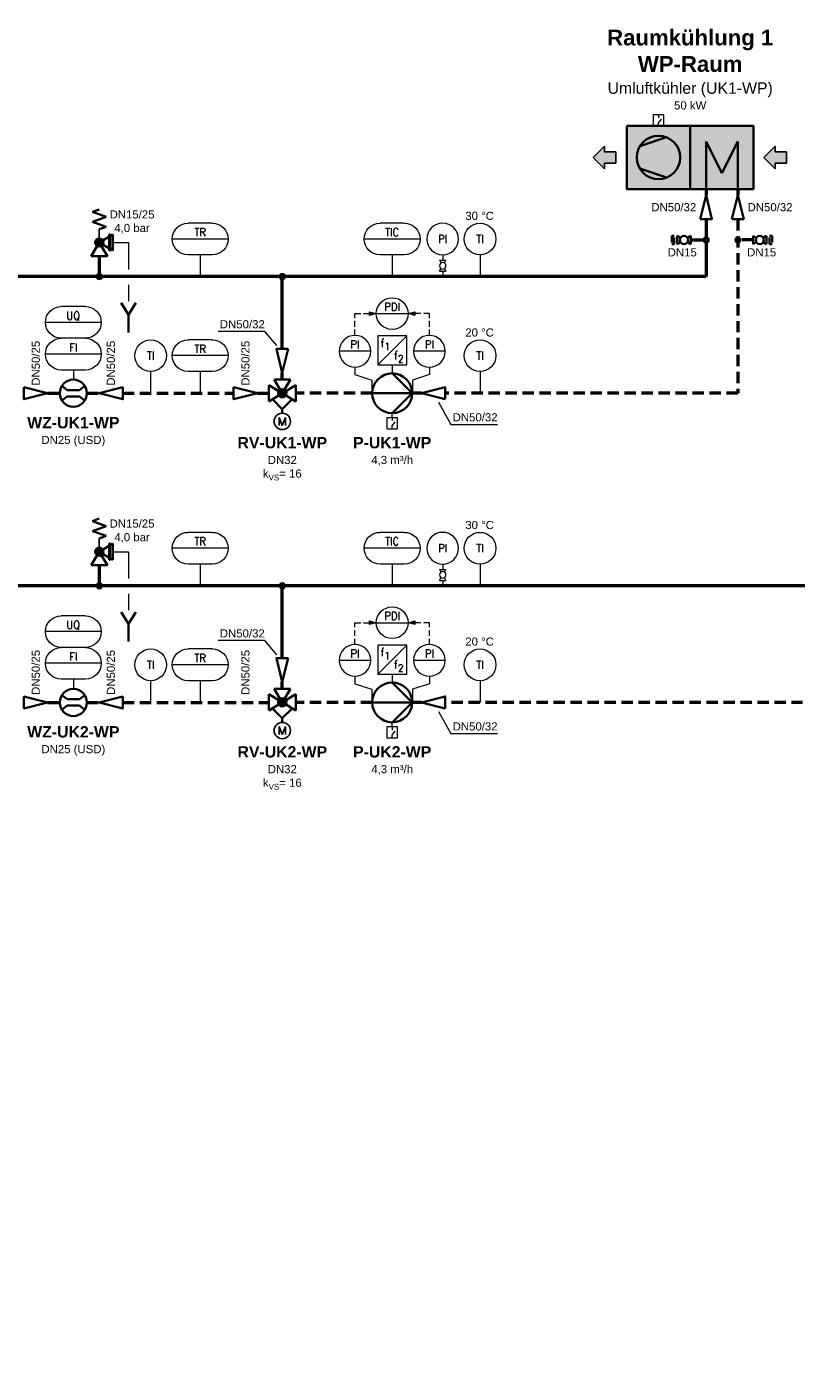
# Model space of a CAD drawing. Header units: millimetres. Extents: x -226 to 2201, y 0 to 1085.
# Tile 10 of 28: x 461 to 631, y 297 to 594. Entities that reach past the tile are written whole.
import ezdxf
from ezdxf import colors
from ezdxf.entities.mleader import LeaderData, LeaderLine
from ezdxf.enums import TextEntityAlignment as Align
from ezdxf.math import Vec2, Vec3

# ---------------------------------------------------------------- set-up
doc = ezdxf.new("R2010")
doc.units = ezdxf.units.MM
doc.header["$PDMODE"] = 1
doc.linetypes.add('GESTRICHELT2', pattern=[0.375, 0.25, -0.125])
doc.linetypes.add('VERDECKT2', pattern=[4.7625, 3.175, -1.5875])
doc.layers.get('0').update_dxf_attribs({"lineweight": 18})
for name, color, linetype, lineweight in [('TGAx_G_KOM_GA-Steuerleitungen', 7, 'VERDECKT2', 18), ('TGAx_G_KOM_GA-Symbole', 7, 'Continuous', 18), ('TGAx_H_KOM_Armaturen', 7, 'Continuous', 35), ('TGAx_H_KOM_Bauteile', 7, 'Continuous', 35), ('TGAx_H_KOM_Bauteile-Schraff', 9, 'Continuous', 18), ('TGAx_H_LTG_Quellenkreis-Umweltwärme_RL', 66, 'GESTRICHELT2', 50), ('TGAx_H_LTG_Quellenkreis-Umweltwärme_VL', 32, 'Continuous', 50), ('TGAx_H_TXT_Beschriftung', 7, 'Continuous', 18), ('TGAx_H_TXT_Dimensionierung', 7, 'Continuous', 18), ('TGAx_L_LTG_UM', 30, 'Continuous', 35), ('TGAx_L_LTG_Zuluft', 162, 'Continuous', 25)]:
    doc.layers.add(name, color=color, linetype=linetype, lineweight=lineweight)
doc.styles.add('Arial', font='arial.ttf')
doc.styles.add('MEP-Reloaded-M', font='arial.ttf')
doc.styles.add('MSR-Arial', font='romans.shx')

# ---------------------------------------------------------------- blocks, each defined once
blk = doc.blocks.new('8.08-Wärmetauscher o. Kreuzung')
at = {"linetype": 'Continuous'}
for p, q in [((-15, 10), (5, 10)), ((-15, -10), (-15, 10)), ((5, 10), (5, -10)), ((-10, 5), (0, 0)), ((5, 5), (-10, 5)), ((0, 0), (-10, -5)), ((5, -5), (-10, -5)), ((5, -10), (-15, -10))]:
    blk.add_line(p, q, dxfattribs=at)
blk = doc.blocks.new('Vent')
at = {"linetype": 'Continuous'}
for p, q in [((-4.45, -1.8), (-2.46, 4.12)), ((4.45, -1.8), (2.46, 4.12))]:
    blk.add_line(p, q, dxfattribs=at)
blk.add_circle((0, 0), 4.8, dxfattribs=at)
blk = doc.blocks.new('13.21-Kreiselpumpe')
at = {"linetype": 'Continuous'}
for p, q in [((-4.4, -4.4), (0, 0)), ((0, 0), (4.4, -4.4)), ((0, 0), (0, -8.8))]:
    blk.add_line(p, q, dxfattribs=at)
blk.add_circle((0, -4.4), 4.4, dxfattribs=at)
blk = doc.blocks.new('7.01.17-Dreiwegeventil')
at = {"linetype": 'Continuous'}
for p, q in [((-3, 1.8), (3, -1.8)), ((3, 1.8), (-3, -1.8)), ((-3, 1.8), (-3, -1.8)), ((0, 0), (-1.8, -3)), ((1.8, -3), (0, 0)), ((3, 1.8), (3, -1.8)), ((1.8, -3), (-1.8, -3))]:
    blk.add_line(p, q, dxfattribs=at)
for radius in [0.9, 0.8, 0.7, 0.6, 0.5, 0.4, 0.3, 0.2, 0.1]:
    blk.add_circle((0, 0), radius, dxfattribs=at)
blk.add_point((0, 0), dxfattribs=at)
blk = doc.blocks.new('7.05.02-Stellantr. Elektromotor')
at = {"lineweight": 25}
for p, q in [((-0.72, 0.9), (-0.72, -0.9)), ((-0.72, 0.9), (0, -0.9)), ((0, -0.9), (0.72, 0.9)), ((0.72, -0.9), (0.72, 0.9))]:
    blk.add_line(p, q, dxfattribs=at)
blk.add_circle((0, 0), 1.8, dxfattribs=at)
blk = doc.blocks.new('6.01-Reduzierung')
at = {"flags": 128}
blk.add_lwpolyline([(0, 1.3125), (0, -1.3125), (5.25, 0)], close=True, dxfattribs=at)
blk = doc.blocks.new('7.02.01-stetiges Stellverhalten')
at = {"linetype": 'Continuous'}
for q in [(-2.19, 1.31), (2.19, 1.31)]:
    blk.add_line((0, 3.48), q, dxfattribs=at)
blk = doc.blocks.new('7.03-Sicherheitsventil')
for p, q in [((-1.5, 9.75), (0, 10.29)), ((-1.5, 9.75), (1.5, 8.66)), ((-1.5, 7.56), (1.5, 8.66)), ((-1.5, 7.56), (1.5, 6.47)), ((0, 5.93), (1.5, 6.47))]:
    blk.add_line(p, q)
at = {"linetype": 'Continuous'}
for p, q in [((-1.8, 0), (0, 3)), ((3, 4.8), (0, 3)), ((0, 3), (1.8, 0)), ((0, 3), (3, 1.2)), ((2.2, 4.8), (2.2, 1.2)), ((2.3, 4.8), (2.3, 1.2)), ((2.4, 4.8), (2.4, 1.2)), ((3, 4.8), (3, 1.2)), ((-1.8, 0), (1.8, 0))]:
    blk.add_line(p, q, dxfattribs=at)
at = {"lineweight": 25}
blk.add_line((0, 5.93), (0, 3), dxfattribs=at)
at = {"color": 7}
for p, q in [((2.2, 4.8), (2.4, 4.8)), ((2.2, 1.2), (2.4, 1.2))]:
    blk.add_line(p, q, dxfattribs=at)
at = {"linetype": 'Continuous'}
for radius in [0.9, 0.8, 0.7, 0.6, 0.5, 0.4, 0.3, 0.2, 0.1]:
    blk.add_circle((0, 3), radius, dxfattribs=at)
blk.add_point((0, 3), dxfattribs=at)
blk = doc.blocks.new('9.01-Trichter')
at = {"linetype": 'Continuous'}
for p, q in [((-1.63, 0), (0, -2.62)), ((0, -2.62), (1.63, 0)), ((0, -6.53), (0, -2.62))]:
    blk.add_line(p, q, dxfattribs=at)
blk = doc.blocks.new('02.MSR_Fühler m. Fernwirkung_langrund')
for p, q in [((-2.67, 3.5), (2.67, 3.5)), ((-6.17, 0), (6.17, 0)), ((-2.67, -3.5), (2.67, -3.5))]:
    blk.add_line(p, q)
for centre, start, end in [((-2.67, 0), 90, 270), ((2.67, 0), 270, 90)]:
    blk.add_arc(centre, 3.5, start, end)
at = {"style": 'MSR-Arial', "width": 0.9}
for tag, p in [('MESSART', (0.02, 1.5)), ('WERT', (0.02, -1.55))]:
    blk.add_attdef(tag, text='', height=1.8, dxfattribs=at).set_placement(p, align=Align.MIDDLE_CENTER)
blk = doc.blocks.new('GA_FÜHLER')
blk.add_circle((-3.25, 0), 3.5)
at = {"style": 'MSR-Arial', "width": 0.9}
blk.add_attdef('MESSART', text='', height=1.8, dxfattribs=at).set_placement((-3.25, 0), align=Align.MIDDLE_CENTER)
blk = doc.blocks.new('7.01.04-Absperrhahn allg.')
at = {"linetype": 'Continuous'}
for p, q in [((0, 1.8), (0, -1.8)), ((0, 1.8), (1.46, 0.93)), ((6, 1.8), (4.54, 0.93)), ((6, 1.8), (6, -1.8)), ((1.46, -0.93), (0, -1.8)), ((4.54, -0.93), (6, -1.8))]:
    blk.add_line(p, q, dxfattribs=at)
blk.add_circle((3, 0), 1.8, dxfattribs=at)
blk = doc.blocks.new('Manometeranschluss-m-Hahn')
for p, q in [((0, 4.8), (0, 3.6)), ((0, 1.2), (0, 0))]:
    blk.add_line(p, q)
at = {"xscale": 0.4000000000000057, "yscale": 0.4000000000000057, "zscale": 0.4000000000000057, "rotation": 270}
blk.add_blockref('7.01.04-Absperrhahn allg.', (0, 3.6), dxfattribs=at)
blk = doc.blocks.new('4.16-Leitungs-Verbindungspunkt')
at = {"linetype": 'Continuous', "lineweight": 18}
blk.add_hatch(color=256, dxfattribs=at).paths.add_polyline_path([(0.65, 0, 1), (-0.65, 0, 1)])
blk.add_circle((0, 0), 0.65, dxfattribs=at)
blk = doc.blocks.new('17.01.01-Durchflussmessung allg.')
for p, q in [((-1.38, 0.69), (-2.53, 1.62)), ((1.38, 0.69), (-1.38, 0.69)), ((2.53, 1.62), (1.38, 0.69)), ((-1.38, -0.69), (-2.53, -1.62)), ((1.38, -0.69), (-1.38, -0.69)), ((2.53, -1.62), (1.38, -0.69))]:
    blk.add_line(p, q)
blk.add_circle((0, 0), 3)
blk = doc.blocks.new('4.10-Pfeil breit')
at = {"linetype": 'Continuous', "lineweight": 25}
blk.add_hatch(color=256, dxfattribs=at).paths.add_polyline_path([(-2.5, 2.5), (-2.5, 1.25), (-5, 1.25), (-5, -1.25), (-2.5, -1.25), (-2.5, -2.5), (0, 0)])
for p, q in [((-5, 1.25), (-2.5, 1.25)), ((-5, -1.25), (-5, 1.25)), ((-2.5, 2.5), (0, 0)), ((-2.5, 1.25), (-2.5, 2.5)), ((0, 0), (-2.5, -2.5)), ((-5, -1.25), (-2.5, -1.25)), ((-2.5, -1.25), (-2.5, -2.5))]:
    blk.add_line(p, q, dxfattribs=at)
blk = doc.blocks.new('02.MSR_Schalter')
for p, q in [((0, 2.4), (0, 1.78)), ((0, 0.62), (0.68, 1.48)), ((0, 0), (0, 0.62))]:
    blk.add_line(p, q)
blk.add_lwpolyline([(-1.2, 0), (1.2, 0), (1.2, 2.4), (-1.2, 2.4)], close=True)
blk = doc.blocks.new('02.MSR_Frequenzumrichter')
at = {"lineweight": 18}
blk.add_line((-3.2, -3.2), (3.2, 3.2), dxfattribs=at)
blk.add_lwpolyline([(-3.2, -3.2), (3.2, -3.2), (3.2, 3.2), (-3.2, 3.2)], close=True)
at = {"lineweight": 18, "char_height": 1.8, "attachment_point": 5, "style": 'MSR-Arial'}
for insert in [(-2.16, 1.63), (0.83, -1.08)]:
    blk.add_mtext('f', dxfattribs=dict(at, insert=insert))
at = {"lineweight": 18, "style": 'MSR-Arial', "width": 0.9}
for p in [(-1.12, 0.86), (1.87, -1.85)]:
    blk.add_attdef('Stufe', text='', height=1.6, dxfattribs=at).set_placement(p, align=Align.MIDDLE_CENTER)
blk = doc.blocks.new('02.MSR_Fühler m. Fernwirkung_rund')
blk.add_line((-3.5, 0), (3.5, 0))
blk.add_circle((0, 0), 3.5)
at = {"style": 'MSR-Arial', "width": 0.9}
for tag, p in [('MESSART', (0, 1.5)), ('WERT', (0, -1.55))]:
    blk.add_attdef(tag, text='', height=1.8, dxfattribs=at).set_placement(p, align=Align.MIDDLE_CENTER)
blk = doc.blocks.new('02.MSR_Wirkpfeil')
blk.add_hatch(color=256).paths.add_polyline_path([(0.41, 1.51), (0, 0), (-0.41, 1.51)])
blk.add_lwpolyline([(0.41, 1.51), (0, 0), (-0.41, 1.51)], close=True)
blk = doc.blocks.new('5.07-Kupplung allg.')
at = {"linetype": 'Continuous'}
for p, q in [((0, 1.8), (0, -1.1)), ((1.1, 1.1), (1.1, 0)), ((1.1, 0), (1.1, -1.8))]:
    blk.add_line(p, q, dxfattribs=at)
for p, q in [((0, 1.8), (1.1, 1.8)), ((0, -1.8), (1.1, -1.8))]:
    blk.add_line(p, q)
blk = doc.blocks.new('Leitungs-Verbindungspkt')
at = {"linetype": 'Continuous', "lineweight": 18}
blk.add_hatch(color=256, dxfattribs=at).paths.add_polyline_path([(0.65, 0, 1), (-0.65, 0, 1)])
blk.add_circle((0, 0), 0.65, dxfattribs=at)

msp = doc.modelspace()

# ---------------------------------------------------------------- hatches: boundary and pattern name
at = {"layer": 'TGAx_H_KOM_Bauteile-Schraff'}
h = msp.add_hatch(color=256, dxfattribs=at)
h.set_gradient(color1=(192, 192, 192), rotation=90, one_color=1, tint=1, name='CYLINDER')
h.paths.add_polyline_path([(593.86, 572.6), (621.86, 572.6), (621.86, 558.6), (593.86, 558.6)])

# ---------------------------------------------------------------- linework, layer by layer
at = {"layer": 'TGAx_G_KOM_GA-Steuerleitungen', "ltscale": 0.4}
for p, q in [((533.85, 531.13), (538.57, 531.13)), ((533.85, 526.32), (533.85, 531.13)), ((550.3, 531.13), (545.57, 531.13)), ((550.3, 526.32), (550.3, 531.13)), ((533.85, 462.87), (538.57, 462.87)), ((533.85, 458.06), (533.85, 462.87)), ((550.3, 462.87), (545.57, 462.87)), ((550.3, 458.06), (550.3, 462.87))]:
    msp.add_line(p, q, dxfattribs=at)
at = {"layer": 'TGAx_G_KOM_GA-Symbole'}
for p, q in [((499.7, 544.09), (499.7, 539.29)), ((542.07, 544.09), (542.07, 539.29)), ((561.48, 544.09), (561.48, 539.29)), ((471.68, 518.67), (471.68, 516.54)), ((488.75, 518.34), (488.75, 513.54)), ((499.7, 518.34), (499.7, 513.54)), ((542.07, 519.79), (542.07, 517.94)), ((561.48, 518.34), (561.48, 513.54)), ((542.07, 508.12), (542.07, 509.14)), ((499.7, 475.83), (499.7, 471.03)), ((542.07, 475.83), (542.07, 471.03)), ((561.48, 475.83), (561.48, 471.03)), ((471.68, 450.41), (471.68, 448.28)), ((488.75, 450.08), (488.75, 445.28)), ((499.7, 450.08), (499.7, 445.28)), ((542.07, 451.53), (542.07, 449.68)), ((561.48, 450.08), (561.48, 445.28)), ((542.07, 439.86), (542.07, 440.88))]:
    msp.add_line(p, q, dxfattribs=at)
for points in [[(533.85, 519.32), (533.85, 517.67), (537.57, 516.46), (537.57, 513.54)], [(550.3, 519.32), (550.3, 517.67), (546.57, 516.46), (546.57, 513.54)], [(533.85, 451.06), (533.85, 449.41), (537.57, 448.2), (537.57, 445.28)], [(550.3, 451.06), (550.3, 449.41), (546.57, 448.2), (546.57, 445.28)]]:
    msp.add_lwpolyline(points, dxfattribs=at)
at = {"layer": 'TGAx_H_KOM_Armaturen', "lineweight": 18}
for p, q in [((480.41, 546.82), (483.87, 546.82)), ((483.87, 546.82), (483.87, 540.89)), ((483.87, 537.51), (483.87, 533.88)), ((480.41, 478.56), (483.87, 478.56)), ((483.87, 478.56), (483.87, 472.63)), ((483.87, 469.25), (483.87, 465.63))]:
    msp.add_line(p, q, dxfattribs=at)
at = {"layer": 'TGAx_H_KOM_Armaturen'}
for p, q in [((517.81, 510.06), (517.81, 509.12)), ((517.81, 441.8), (517.81, 440.87))]:
    msp.add_line(p, q, dxfattribs=at)
at = {"layer": 'TGAx_H_KOM_Bauteile'}
msp.add_lwpolyline([(593.86, 572.6), (607.86, 572.6), (607.86, 558.6), (593.86, 558.6)], close=True, dxfattribs=at)
at = {"layer": 'TGAx_H_LTG_Quellenkreis-Umweltwärme_RL', "ltscale": 10}
for p, q in [((618.36, 558.6), (618.36, 557.24)), ((618.36, 551.99), (618.36, 513.54)), ((621.73, 547.38), (618.36, 547.38)), ((466.01, 513.54), (468.68, 513.54)), ((474.68, 513.54), (477.36, 513.54)), ((482.61, 513.54), (507.05, 513.54)), ((512.3, 513.54), (514.81, 513.54)), ((537.67, 513.54), (520.81, 513.54)), ((548.53, 513.54), (546.47, 513.54)), ((618.36, 513.54), (553.78, 513.54)), ((466.01, 445.28), (468.68, 445.28)), ((474.68, 445.28), (477.36, 445.28)), ((482.61, 445.28), (514.81, 445.28)), ((537.67, 445.28), (520.81, 445.28)), ((548.53, 445.28), (546.47, 445.28)), ((688.94, 445.28), (553.78, 445.28))]:
    msp.add_line(p, q, dxfattribs=at)
at = {"layer": 'TGAx_H_LTG_Quellenkreis-Umweltwärme_VL', "ltscale": 0.1}
for p, q in [((611.36, 558.6), (611.36, 557.24)), ((611.36, 551.99), (611.36, 539.29)), ((608, 547.38), (611.36, 547.38)), ((477.41, 543.82), (477.41, 539.29)), ((611.36, 539.29), (436.2, 539.29)), ((517.81, 523.31), (517.81, 539.29)), ((517.81, 516.54), (517.81, 518.06)), ((477.41, 475.56), (477.41, 471.03)), ((681.94, 471.03), (436.2, 471.03)), ((517.81, 455.06), (517.81, 471.03)), ((517.81, 448.28), (517.81, 449.81))]:
    msp.add_line(p, q, dxfattribs=at)
at = {"layer": 'TGAx_H_TXT_Dimensionierung'}
for points in [[(516.64, 524.06), (513.93, 527.2), (503.62, 527.2)], [(552.3, 511.55), (555.01, 506.66), (565.32, 506.66)], [(516.64, 455.8), (513.93, 458.94), (503.62, 458.94)], [(552.3, 443.3), (555.01, 438.4), (565.32, 438.4)]]:
    msp.add_lwpolyline(points, dxfattribs=at)

# ---------------------------------------------------------------- block references
at = {"layer": 'TGAx_G_KOM_GA-Steuerleitungen', "ltscale": 0.5}
for p, rotation in [((538.57, 531.13), 89.99999999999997), ((545.57, 531.13), 270), ((538.57, 462.87), 89.99999999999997), ((545.57, 462.87), 270)]:
    msp.add_blockref('02.MSR_Wirkpfeil', p, dxfattribs=dict(at, rotation=rotation))
at = {"layer": 'TGAx_G_KOM_GA-Symbole'}
for p in [(600.86, 572.6), (542.07, 505.72), (542.07, 437.46)]:
    msp.add_blockref('02.MSR_Schalter', p, dxfattribs=at)
ref = msp.add_blockref('02.MSR_Fühler m. Fernwirkung_langrund', (499.7, 547.59), dxfattribs=dict(at, xscale=-1))
ref.add_attrib('MESSART', 'TR', dxfattribs={"layer": '0', "height": 1.8, "style": 'MSR-Arial', "width": 0.9}).set_placement((499.68, 549.09), align=Align.MIDDLE_CENTER)
ref = msp.add_blockref('02.MSR_Fühler m. Fernwirkung_langrund', (542.07, 547.59), dxfattribs=dict(at, xscale=-1))
ref.add_attrib('MESSART', 'TIC', dxfattribs={"layer": '0', "height": 1.8, "style": 'MSR-Arial', "width": 0.9}).set_placement((542.05, 549.09), align=Align.MIDDLE_CENTER)
ref = msp.add_blockref('GA_FÜHLER', (556.47, 547.59), dxfattribs=dict(at, xscale=-1, rotation=180))
ref.add_attrib('MESSART', 'PI', dxfattribs={"layer": '0', "height": 1.8, "style": 'MSR-Arial', "width": 0.9}).set_placement((553.22, 547.59), align=Align.MIDDLE_CENTER)
ref = msp.add_blockref('GA_FÜHLER', (558.23, 547.59), dxfattribs=dict(at, rotation=180))
ref.add_attrib('MESSART', 'TI', dxfattribs={"layer": '0', "height": 1.8, "style": 'MSR-Arial', "width": 0.9}).set_placement((561.48, 547.59), align=Align.MIDDLE_CENTER)
at = {"layer": 'TGAx_G_KOM_GA-Symbole', "xscale": -1}
for p in [(553.22, 539.29), (553.22, 471.03)]:
    msp.add_blockref('Manometeranschluss-m-Hahn', p, dxfattribs=at)
at = {"layer": 'TGAx_G_KOM_GA-Symbole'}
ref = msp.add_blockref('02.MSR_Fühler m. Fernwirkung_langrund', (471.68, 529.17), dxfattribs=dict(at, xscale=-1))
ref.add_attrib('MESSART', 'UQ', dxfattribs={"layer": '0', "height": 1.8, "style": 'MSR-Arial', "width": 0.9}).set_placement((471.66, 530.66), align=Align.MIDDLE_CENTER)
at = {"layer": 'TGAx_G_KOM_GA-Symbole', "ltscale": 5}
for p in [(542.07, 531.13), (542.07, 462.87)]:
    msp.add_blockref('02.MSR_Fühler m. Fernwirkung_rund', p, dxfattribs=at).add_auto_attribs({'MESSART': 'PDI'})
at = {"layer": 'TGAx_G_KOM_GA-Symbole'}
ref = msp.add_blockref('02.MSR_Fühler m. Fernwirkung_rund', (533.85, 522.82), dxfattribs=dict(at, xscale=-1))
ref.add_attrib('MESSART', 'PI', dxfattribs={"layer": '0', "height": 1.8, "style": 'MSR-Arial', "width": 0.9}).set_placement((533.85, 524.32), align=Align.MIDDLE_CENTER)
ref = msp.add_blockref('02.MSR_Frequenzumrichter', (542.07, 522.99), dxfattribs=at)
ref.add_attrib('Stufe', '1', dxfattribs={"layer": '0', "lineweight": 18, "height": 1.6, "style": 'MSR-Arial', "width": 0.9}).set_placement((540.96, 523.85), align=Align.MIDDLE_CENTER)
ref.add_attrib('Stufe', '2', dxfattribs={"layer": '0', "lineweight": 18, "height": 1.6, "style": 'MSR-Arial', "width": 0.9}).set_placement((543.95, 521.14), align=Align.MIDDLE_CENTER)
ref = msp.add_blockref('02.MSR_Fühler m. Fernwirkung_rund', (550.3, 522.82), dxfattribs=dict(at, xscale=-1))
ref.add_attrib('MESSART', 'PI', dxfattribs={"layer": '0', "height": 1.8, "style": 'MSR-Arial', "width": 0.9}).set_placement((550.3, 524.32), align=Align.MIDDLE_CENTER)
ref = msp.add_blockref('02.MSR_Fühler m. Fernwirkung_langrund', (471.68, 522.17), dxfattribs=dict(at, xscale=-1))
ref.add_attrib('MESSART', 'FI', dxfattribs={"layer": '0', "height": 1.8, "style": 'MSR-Arial', "width": 0.9}).set_placement((471.66, 523.66), align=Align.MIDDLE_CENTER)
ref = msp.add_blockref('GA_FÜHLER', (485.5, 521.84), dxfattribs=dict(at, rotation=180))
ref.add_attrib('MESSART', 'TI', dxfattribs={"layer": '0', "height": 1.8, "style": 'MSR-Arial', "width": 0.9}).set_placement((488.75, 521.84), align=Align.MIDDLE_CENTER)
ref = msp.add_blockref('02.MSR_Fühler m. Fernwirkung_langrund', (499.7, 521.84), dxfattribs=dict(at, xscale=-1))
ref.add_attrib('MESSART', 'TR', dxfattribs={"layer": '0', "height": 1.8, "style": 'MSR-Arial', "width": 0.9}).set_placement((499.68, 523.34), align=Align.MIDDLE_CENTER)
ref = msp.add_blockref('GA_FÜHLER', (558.23, 521.84), dxfattribs=dict(at, rotation=180))
ref.add_attrib('MESSART', 'TI', dxfattribs={"layer": '0', "height": 1.8, "style": 'MSR-Arial', "width": 0.9}).set_placement((561.48, 521.84), align=Align.MIDDLE_CENTER)
ref = msp.add_blockref('02.MSR_Fühler m. Fernwirkung_langrund', (499.7, 479.33), dxfattribs=dict(at, xscale=-1))
ref.add_attrib('MESSART', 'TR', dxfattribs={"layer": '0', "height": 1.8, "style": 'MSR-Arial', "width": 0.9}).set_placement((499.68, 480.83), align=Align.MIDDLE_CENTER)
ref = msp.add_blockref('02.MSR_Fühler m. Fernwirkung_langrund', (542.07, 479.33), dxfattribs=dict(at, xscale=-1))
ref.add_attrib('MESSART', 'TIC', dxfattribs={"layer": '0', "height": 1.8, "style": 'MSR-Arial', "width": 0.9}).set_placement((542.05, 480.83), align=Align.MIDDLE_CENTER)
ref = msp.add_blockref('GA_FÜHLER', (556.47, 479.33), dxfattribs=dict(at, xscale=-1, rotation=180))
ref.add_attrib('MESSART', 'PI', dxfattribs={"layer": '0', "height": 1.8, "style": 'MSR-Arial', "width": 0.9}).set_placement((553.22, 479.33), align=Align.MIDDLE_CENTER)
ref = msp.add_blockref('GA_FÜHLER', (558.23, 479.33), dxfattribs=dict(at, rotation=180))
ref.add_attrib('MESSART', 'TI', dxfattribs={"layer": '0', "height": 1.8, "style": 'MSR-Arial', "width": 0.9}).set_placement((561.48, 479.33), align=Align.MIDDLE_CENTER)
ref = msp.add_blockref('02.MSR_Fühler m. Fernwirkung_langrund', (471.68, 460.91), dxfattribs=dict(at, xscale=-1))
ref.add_attrib('MESSART', 'UQ', dxfattribs={"layer": '0', "height": 1.8, "style": 'MSR-Arial', "width": 0.9}).set_placement((471.66, 462.41), align=Align.MIDDLE_CENTER)
ref = msp.add_blockref('02.MSR_Fühler m. Fernwirkung_rund', (533.85, 454.56), dxfattribs=dict(at, xscale=-1))
ref.add_attrib('MESSART', 'PI', dxfattribs={"layer": '0', "height": 1.8, "style": 'MSR-Arial', "width": 0.9}).set_placement((533.85, 456.06), align=Align.MIDDLE_CENTER)
ref = msp.add_blockref('02.MSR_Frequenzumrichter', (542.07, 454.73), dxfattribs=at)
ref.add_attrib('Stufe', '1', dxfattribs={"layer": '0', "lineweight": 18, "height": 1.6, "style": 'MSR-Arial', "width": 0.9}).set_placement((540.96, 455.59), align=Align.MIDDLE_CENTER)
ref.add_attrib('Stufe', '2', dxfattribs={"layer": '0', "lineweight": 18, "height": 1.6, "style": 'MSR-Arial', "width": 0.9}).set_placement((543.95, 452.88), align=Align.MIDDLE_CENTER)
ref = msp.add_blockref('02.MSR_Fühler m. Fernwirkung_rund', (550.3, 454.56), dxfattribs=dict(at, xscale=-1))
ref.add_attrib('MESSART', 'PI', dxfattribs={"layer": '0', "height": 1.8, "style": 'MSR-Arial', "width": 0.9}).set_placement((550.3, 456.06), align=Align.MIDDLE_CENTER)
ref = msp.add_blockref('02.MSR_Fühler m. Fernwirkung_langrund', (471.68, 453.91), dxfattribs=dict(at, xscale=-1))
ref.add_attrib('MESSART', 'FI', dxfattribs={"layer": '0', "height": 1.8, "style": 'MSR-Arial', "width": 0.9}).set_placement((471.66, 455.41), align=Align.MIDDLE_CENTER)
ref = msp.add_blockref('GA_FÜHLER', (485.5, 453.58), dxfattribs=dict(at, rotation=180))
ref.add_attrib('MESSART', 'TI', dxfattribs={"layer": '0', "height": 1.8, "style": 'MSR-Arial', "width": 0.9}).set_placement((488.75, 453.58), align=Align.MIDDLE_CENTER)
ref = msp.add_blockref('02.MSR_Fühler m. Fernwirkung_langrund', (499.7, 453.58), dxfattribs=dict(at, xscale=-1))
ref.add_attrib('MESSART', 'TR', dxfattribs={"layer": '0', "height": 1.8, "style": 'MSR-Arial', "width": 0.9}).set_placement((499.68, 455.08), align=Align.MIDDLE_CENTER)
ref = msp.add_blockref('GA_FÜHLER', (558.23, 453.58), dxfattribs=dict(at, rotation=180))
ref.add_attrib('MESSART', 'TI', dxfattribs={"layer": '0', "height": 1.8, "style": 'MSR-Arial', "width": 0.9}).set_placement((561.48, 453.58), align=Align.MIDDLE_CENTER)
at = {"layer": 'TGAx_H_KOM_Armaturen'}
for name, p, rotation in [('6.01-Reduzierung', (611.36, 551.99), 90.00000000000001), ('6.01-Reduzierung', (618.36, 551.99), 90.00000000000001), ('6.01-Reduzierung', (517.81, 523.31), 270), ('17.01.01-Durchflussmessung allg.', (471.68, 513.54), 180), ('7.01.17-Dreiwegeventil', (517.81, 513.54), 180), ('6.01-Reduzierung', (553.78, 513.54), 180), ('6.01-Reduzierung', (517.81, 455.06), 270), ('17.01.01-Durchflussmessung allg.', (471.68, 445.28), 180), ('7.01.17-Dreiwegeventil', (517.81, 445.28), 180), ('6.01-Reduzierung', (553.78, 445.28), 180)]:
    msp.add_blockref(name, p, dxfattribs=dict(at, rotation=rotation))
for name, p in [('7.03-Sicherheitsventil', (477.41, 543.82)), ('6.01-Reduzierung', (460.76, 513.54)), ('6.01-Reduzierung', (507.05, 513.54)), ('7.05.02-Stellantr. Elektromotor', (517.81, 507.32)), ('7.03-Sicherheitsventil', (477.41, 475.56)), ('6.01-Reduzierung', (460.76, 445.28)), ('7.05.02-Stellantr. Elektromotor', (517.81, 439.07))]:
    msp.add_blockref(name, p, dxfattribs=at)
at = {"layer": 'TGAx_H_KOM_Armaturen', "yscale": 0.4999999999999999, "zscale": 0.4999999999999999}
for name, p, xscale, rotation in [('5.07-Kupplung allg.', (604.35, 547.38), 0.4999999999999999, 179.9988878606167), ('7.01.04-Absperrhahn allg.', (608, 547.38), 0.4999999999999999, 179.9988878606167), ('7.01.04-Absperrhahn allg.', (621.73, 547.38), -0.4999999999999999, 180.0011121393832), ('5.07-Kupplung allg.', (625.38, 547.38), -0.4999999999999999, 180.0011121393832)]:
    msp.add_blockref(name, p, dxfattribs=dict(at, xscale=xscale, rotation=rotation))
at = {"layer": 'TGAx_H_KOM_Armaturen', "xscale": -1}
for name, p in [('9.01-Trichter', (483.87, 533.48)), ('6.01-Reduzierung', (482.61, 513.54)), ('9.01-Trichter', (483.87, 465.23)), ('6.01-Reduzierung', (482.61, 445.28))]:
    msp.add_blockref(name, p, dxfattribs=at)
for name, p, rotation in [('13.21-Kreiselpumpe', (546.47, 513.54), 270), ('7.02.01-stetiges Stellverhalten', (517.81, 513.54), 180), ('13.21-Kreiselpumpe', (546.47, 445.28), 270), ('7.02.01-stetiges Stellverhalten', (517.81, 445.28), 180)]:
    msp.add_blockref(name, p, dxfattribs=dict(at, rotation=rotation))
at = {"layer": 'TGAx_H_KOM_Bauteile', "xscale": -0.7, "yscale": 0.7, "zscale": 0.7, "rotation": 90}
msp.add_blockref('8.08-Wärmetauscher o. Kreuzung', (614.86, 562.1), dxfattribs=at)
at = {"layer": 'TGAx_H_KOM_Bauteile', "xscale": -1, "rotation": 90}
msp.add_blockref('Vent', (600.86, 565.6), dxfattribs=at)
at = {"layer": 'TGAx_H_LTG_Quellenkreis-Umweltwärme_RL', "ltscale": 10, "xscale": -1, "rotation": 270}
msp.add_blockref('Leitungs-Verbindungspkt', (618.36, 547.38), dxfattribs=at)
at = {"layer": 'TGAx_H_LTG_Quellenkreis-Umweltwärme_VL', "ltscale": 0.1, "rotation": 90}
msp.add_blockref('Leitungs-Verbindungspkt', (611.36, 547.38), dxfattribs=at)
at = {"layer": 'TGAx_H_LTG_Quellenkreis-Umweltwärme_VL', "ltscale": 0.1, "xscale": -1}
for p in [(477.41, 539.29), (517.81, 539.29), (477.41, 471.03), (517.81, 471.03)]:
    msp.add_blockref('4.16-Leitungs-Verbindungspunkt', p, dxfattribs=at)
at = {"layer": 'TGAx_L_LTG_UM', "xscale": -1}
msp.add_blockref('4.10-Pfeil breit', (624.12, 565.6), dxfattribs=at)
at = {"layer": 'TGAx_L_LTG_Zuluft', "xscale": -1}
msp.add_blockref('4.10-Pfeil breit', (586.42, 565.6), dxfattribs=at)

# ---------------------------------------------------------------- texts
at = {"layer": 'TGAx_H_TXT_Beschriftung', "char_height": 1.8, "attachment_point": 5, "style": 'Arial'}
for s, insert in [('30 °C', (561.37, 552.7)), ('20 °C', (561.37, 526.95)), ('30 °C', (561.37, 484.44)), ('20 °C', (561.37, 458.69))]:
    msp.add_mtext(s, dxfattribs=dict(at, insert=insert))
at = {"layer": 'TGAx_H_TXT_Dimensionierung'}
for s, insert, char_height, attachment_point, style in [('{\\fArial|b1|i0|c0|p34;\\H1.4x;Raumkühlung 1\\PWP-Raum\\fArial|b0|i0|c0|p34;\\P}Umluftkühler (UK1-WP)\\P{\\H0.72x;50 kW}', (607.86, 585), 2.5, 5, 'Arial'), ('\\A1;DN15/25\\P4,0 bar', (484.64, 551.36), 1.8, 5, 'MEP-Reloaded-M'), ('{\\fArial|b1|i0|c0|p34;WZ-UK1-WP\\P\\fArial|b0|i0|c0|p34;\\H0.72x;DN25 (USD)}', (471.68, 508.3), 2.5, 2, 'Arial'), ('\\A1;{\\fArial|b1|i0|c0|p34;RV-UK1-WP\\P\\fArial|b0|i0|c0|p34;\\H0.72x;DN32\\Pk\\H0.7x;\\S^ VS;\\H1.42857x;= 16}', (517.81, 503.88), 2.5, 2, 'Arial'), ('{\\fArial|b1|i0|c0|p34;P-UK1-WP\\P\\fArial|b0|i0|c0|p34;\\H0.72x;4,3 m³/h}', (542.07, 503.88), 2.5, 2, 'Arial'), ('\\A1;DN15/25\\P4,0 bar', (484.64, 483.1), 1.8, 5, 'MEP-Reloaded-M'), ('{\\fArial|b1|i0|c0|p34;WZ-UK2-WP\\P\\fArial|b0|i0|c0|p34;\\H0.72x;DN25 (USD)}', (471.68, 440.04), 2.5, 2, 'Arial'), ('\\A1;{\\fArial|b1|i0|c0|p34;RV-UK2-WP\\P\\fArial|b0|i0|c0|p34;\\H0.72x;DN32\\Pk\\H0.7x;\\S^ VS;\\H1.42857x;= 16}', (517.81, 435.62), 2.5, 2, 'Arial'), ('{\\fArial|b1|i0|c0|p34;P-UK2-WP\\P\\fArial|b0|i0|c0|p34;\\H0.72x;4,3 m³/h}', (542.07, 435.62), 2.5, 2, 'Arial')]:
    msp.add_mtext(s, dxfattribs=dict(at, insert=insert, char_height=char_height, attachment_point=attachment_point, style=style))
at = {"layer": 'TGAx_H_TXT_Dimensionierung', "char_height": 1.8, "width": 1.7603, "style": 'Arial'}
for s, insert, attachment_point in [('DN50/32', (609.2, 554.61), 6), ('DN50/32', (620.53, 554.61), 4), ('DN15', (606.1, 544.64), 5), ('DN15', (623.62, 544.64), 5), ('DN50/32', (504.02, 528.76), 4), ('DN50/32', (555.41, 508.22), 4), ('DN50/32', (504.02, 460.51), 4), ('DN50/32', (555.41, 439.97), 4)]:
    msp.add_mtext(s, dxfattribs=dict(at, insert=insert, attachment_point=attachment_point))
at = {"layer": 'TGAx_H_TXT_Dimensionierung', "char_height": 1.8, "width": 1.7603, "attachment_point": 4, "rotation": 90, "style": 'Arial'}
for insert in [(463.39, 515.2), (479.98, 515.2), (509.68, 515.2), (463.39, 446.94), (479.98, 446.94), (509.68, 446.94)]:
    msp.add_mtext('DN50/25', dxfattribs=dict(at, insert=insert))

# ---------------------------------------------------------------- next in the draw order: leaders
at = {"layer": 'TGAx_H_TXT_Beschriftung'}
ml = msp.add_multileader_mtext('Standard', dxfattribs=at)
ml.set_content('\\A1;Anschluss s.\\PSchema Heizung EZ\\PZchg.-Nr.:\\P130-091E-00-X004H', color=256, style='Arial')
ml.set_leader_properties(color=256, linetype='ByLayer', lineweight=-1)
ml.build(insert=Vec2(0, 0))
ml.multileader.update_dxf_attribs({"has_text_frame": 1, "text_right_attachment_type": 6, "dogleg_length": 1, "arrow_head_size": 1.8})
ctx = ml.context
ctx.base_point, ctx.char_height, ctx.arrow_head_size, ctx.landing_gap_size, ctx.plane_origin = Vec3(1436.67, 782.43), 2.5, 1.8, 1, Vec3(1578.45, 911.75)
ctx.right_attachment, ctx.text_align_type = 6, 1
notes = []
notes.append((ctx, [(0, (0, 0, 0), (0, 0), (1, 0), 1, [])]))
ctx.mtext.insert, ctx.mtext.alignment, ctx.mtext.flow_direction = Vec3(1459.92, 784.21), 2, 5
ctx.mtext.has_bg_fill, ctx.mtext.bg_color, ctx.mtext.bg_scale_factor, ctx.mtext.bg_transparency, ctx.mtext.use_window_bg_color = 1, -1027028792, 1.5, 0, 1
for ctx, leaders in notes:
    for number, flags, end, landing, length, lines in leaders:
        leader = LeaderData()
        leader.index, (leader.has_last_leader_line, leader.has_dogleg_vector, leader.attachment_direction) = number, flags
        leader.last_leader_point, leader.dogleg_vector, leader.dogleg_length = Vec3(end), Vec3(landing), length
        for number, points, colour, breaks in lines:
            line = LeaderLine()
            line.index, line.vertices, line.color, line.breaks = number, Vec3.list(points), colors.encode_raw_color(colour), breaks
            leader.lines.append(line)
        ctx.leaders.append(leader)

doc.saveas('drawing.dxf')
